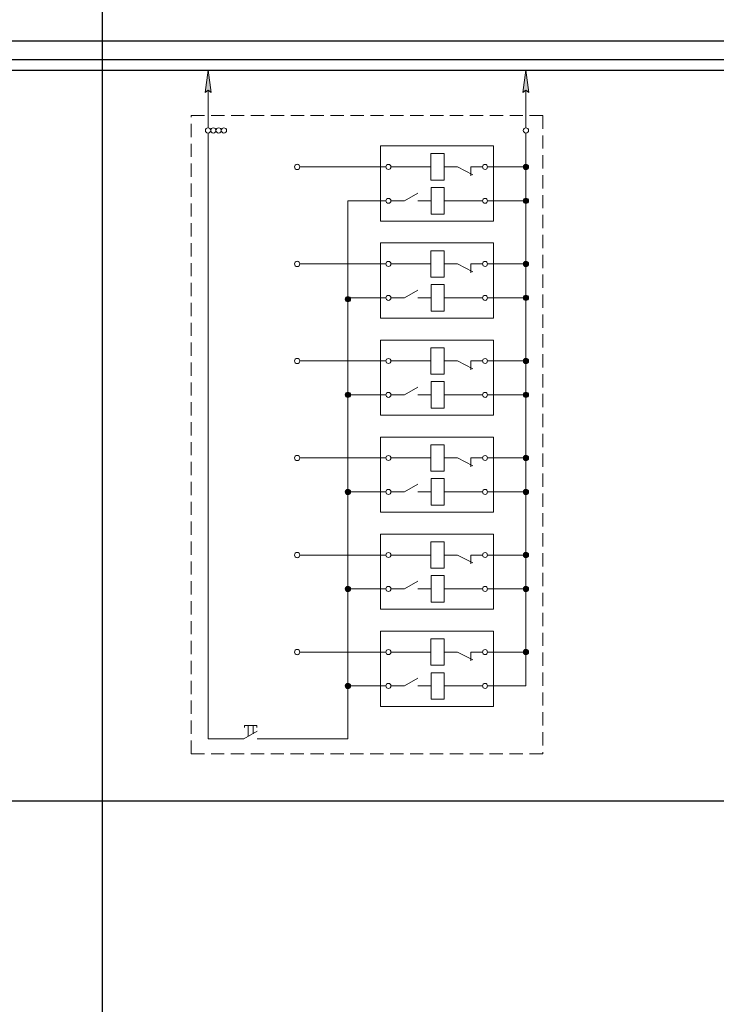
# Model space of a CAD drawing. Header units: millimetres. Extents: x 0 to 1680, y 0 to 297.
# Tile 5 of 11: x 417 to 627, y 0 to 297. Entities that reach past the tile are written whole.
import ezdxf

# ---------------------------------------------------------------- set-up
doc = ezdxf.new("R2010")
doc.units = ezdxf.units.MM
for name, pattern in [('K5LT32769', [0]), ('K5LT_DASHED', [6, 4, -2]), ('K5LT_THIN', [0]), ('K5LT_THIN_INCLUDED_TO_HATCHING', [0])]:
    doc.linetypes.add(name, pattern=pattern)
doc.layers.add('Блок', color=7, linetype='Continuous')

# ---------------------------------------------------------------- blocks, each defined once
blk = doc.blocks.new('U21')
at = {"linetype": 'K5LT_THIN', "lineweight": 18}
for p, q in [((559.87, 258.92), (525.78, 258.92)), ((525.78, 258.92), (525.78, 236.21)), ((559.87, 236.21), (559.87, 258.92)), ((525.78, 236.21), (559.87, 236.21))]:
    blk.add_line(p, q, dxfattribs=at)
blk = doc.blocks.new('U22')
at = {"linetype": 'K5LT_THIN', "lineweight": 18}
for p, q in [((559.87, 229.65), (525.78, 229.65)), ((525.78, 229.65), (525.78, 206.95)), ((559.87, 206.95), (559.87, 229.65)), ((525.78, 206.95), (559.87, 206.95))]:
    blk.add_line(p, q, dxfattribs=at)
blk = doc.blocks.new('U23')
at = {"linetype": 'K5LT_THIN', "lineweight": 18}
for p, q in [((559.87, 200.38), (525.78, 200.38)), ((525.78, 200.38), (525.78, 177.68)), ((559.87, 177.68), (559.87, 200.38)), ((525.78, 177.68), (559.87, 177.68))]:
    blk.add_line(p, q, dxfattribs=at)
blk = doc.blocks.new('U24')
at = {"linetype": 'K5LT_THIN', "lineweight": 18}
for p, q in [((559.87, 171.12), (525.78, 171.12)), ((525.78, 171.12), (525.78, 148.42)), ((559.87, 148.42), (559.87, 171.12)), ((525.78, 148.42), (559.87, 148.42))]:
    blk.add_line(p, q, dxfattribs=at)
blk = doc.blocks.new('U25')
at = {"linetype": 'K5LT_THIN', "lineweight": 18}
for p, q in [((559.87, 141.85), (525.78, 141.85)), ((525.78, 141.85), (525.78, 119.15)), ((559.87, 119.15), (559.87, 141.85)), ((525.78, 119.15), (559.87, 119.15))]:
    blk.add_line(p, q, dxfattribs=at)
blk = doc.blocks.new('U26')
at = {"linetype": 'K5LT_THIN', "lineweight": 18}
for p, q in [((559.87, 112.59), (525.78, 112.59)), ((525.78, 112.59), (525.78, 89.88)), ((559.87, 89.88), (559.87, 112.59)), ((525.78, 89.88), (559.87, 89.88))]:
    blk.add_line(p, q, dxfattribs=at)
blk = doc.blocks.new('U27')
at = {"linetype": 'K5LT_DASHED', "lineweight": 18}
for p, q in [((468.76, 268.1), (574.72, 268.1)), ((468.76, 75.6), (468.76, 268.1)), ((574.72, 268.1), (574.72, 75.6)), ((574.72, 75.6), (468.76, 75.6))]:
    blk.add_line(p, q, dxfattribs=at)
blk = doc.blocks.new('U98')
at = {"linetype": 'K5LT_THIN', "lineweight": 18}
for start, end in [(0, 180), (180, 0)]:
    blk.add_arc((500.69, 252.59), 0.8, start, end, dxfattribs=at)
blk = doc.blocks.new('U99')
blk.add_hatch(color=256).paths.add_polyline_path([(570.46, 252.59), (570.22, 253.15), (569.66, 253.39), (569.09, 253.15), (568.86, 252.59), (569.09, 252.02), (569.66, 251.79), (570.22, 252.02)])
at = {"linetype": 'K5LT_THIN_INCLUDED_TO_HATCHING', "lineweight": 18}
for start, end in [(0, 180), (180, 0)]:
    blk.add_arc((569.66, 252.59), 0.8, start, end, dxfattribs=at)
blk = doc.blocks.new('U100')
blk.add_hatch(color=256).paths.add_polyline_path([(570.46, 242.36), (570.22, 242.93), (569.66, 243.16), (569.09, 242.93), (568.86, 242.36), (569.09, 241.8), (569.66, 241.56), (570.22, 241.8)])
at = {"linetype": 'K5LT_THIN_INCLUDED_TO_HATCHING', "lineweight": 18}
for start, end in [(0, 180), (180, 0)]:
    blk.add_arc((569.66, 242.36), 0.8, start, end, dxfattribs=at)
blk = doc.blocks.new('U101')
at = {"linetype": 'K5LT_THIN', "lineweight": 18}
for p, q in [((484.79, 84.15), (488.52, 84.15)), ((484.79, 83.48), (484.79, 84.15)), ((485.92, 84.15), (485.92, 80.77)), ((487.39, 84.15), (487.39, 81.62)), ((488.52, 83.48), (488.52, 84.15)), ((488.66, 82.36), (484.66, 80.03)), ((484.66, 80.03), (481.32, 80.03)), ((488.66, 80.03), (491.99, 80.03))]:
    blk.add_line(p, q, dxfattribs=at)
blk = doc.blocks.new('U262')
blk.add_hatch(color=256).paths.add_polyline_path([(474.72, 275.06), (473.82, 281.74), (472.91, 275.07), (473.82, 275.72)])
at = {"linetype": 'K5LT_THIN', "lineweight": 18}
for p, q in [((473.82, 281.74), (472.91, 275.07)), ((474.72, 275.06), (473.82, 281.74)), ((472.91, 275.07), (473.82, 275.72)), ((473.82, 275.72), (474.72, 275.06)), ((473.82, 275.72), (473.82, 269.05))]:
    blk.add_line(p, q, dxfattribs=at)
blk = doc.blocks.new('U263')
blk.add_hatch(color=256).paths.add_polyline_path([(570.56, 275.06), (569.66, 281.74), (568.74, 275.07), (569.66, 275.72)])
at = {"linetype": 'K5LT_THIN', "lineweight": 18}
for p, q in [((569.66, 281.74), (568.74, 275.07)), ((570.56, 275.06), (569.66, 281.74)), ((568.74, 275.07), (569.66, 275.72)), ((569.66, 275.72), (570.56, 275.06)), ((569.66, 275.72), (569.66, 269.05))]:
    blk.add_line(p, q, dxfattribs=at)
blk = doc.blocks.new('U501')
at = {"linetype": 'K5LT32769', "lineweight": 18}
for p, q in [((541.03, 248.59), (541.03, 256.59)), ((541.03, 256.59), (545.03, 256.59)), ((545.03, 256.59), (545.03, 248.59)), ((541.03, 252.59), (537.03, 252.59)), ((545.03, 252.59), (549.03, 252.59)), ((545.03, 248.59), (541.03, 248.59))]:
    blk.add_line(p, q, dxfattribs=at)
blk = doc.blocks.new('U502')
at = {"linetype": 'K5LT32769', "lineweight": 18}
for p, q in [((541.05, 238.36), (541.05, 246.36)), ((541.05, 246.36), (545.05, 246.36)), ((545.05, 246.36), (545.05, 238.36)), ((541.05, 242.36), (537.05, 242.36)), ((545.05, 242.36), (549.05, 242.36)), ((545.05, 238.36), (541.05, 238.36))]:
    blk.add_line(p, q, dxfattribs=at)
blk = doc.blocks.new('U503')
at = {"linetype": 'K5LT_THIN', "lineweight": 18}
for start, end in [(0, 180), (180, 0)]:
    blk.add_arc((500.69, 223.32), 0.8, start, end, dxfattribs=at)
blk = doc.blocks.new('U504')
at = {"linetype": 'K5LT32769', "lineweight": 18}
for p, q in [((541.03, 219.32), (541.03, 227.32)), ((541.03, 227.32), (545.03, 227.32)), ((545.03, 227.32), (545.03, 219.32)), ((541.03, 223.32), (537.03, 223.32)), ((545.03, 223.32), (549.03, 223.32)), ((545.03, 219.32), (541.03, 219.32))]:
    blk.add_line(p, q, dxfattribs=at)
blk = doc.blocks.new('U505')
at = {"linetype": 'K5LT32769', "lineweight": 18}
for p, q in [((541.05, 209.09), (541.05, 217.09)), ((541.05, 217.09), (545.05, 217.09)), ((545.05, 217.09), (545.05, 209.09)), ((541.05, 213.09), (537.05, 213.09)), ((545.05, 213.09), (549.05, 213.09)), ((545.05, 209.09), (541.05, 209.09))]:
    blk.add_line(p, q, dxfattribs=at)
blk = doc.blocks.new('U506')
blk.add_hatch(color=256).paths.add_polyline_path([(570.46, 223.32), (570.22, 223.88), (569.66, 224.12), (569.09, 223.88), (568.86, 223.32), (569.09, 222.75), (569.66, 222.52), (570.22, 222.75)])
at = {"linetype": 'K5LT_THIN_INCLUDED_TO_HATCHING', "lineweight": 18}
for start, end in [(0, 180), (180, 0)]:
    blk.add_arc((569.66, 223.32), 0.8, start, end, dxfattribs=at)
blk = doc.blocks.new('U507')
blk.add_hatch(color=256).paths.add_polyline_path([(570.46, 213.09), (570.22, 213.66), (569.66, 213.89), (569.09, 213.66), (568.86, 213.09), (569.09, 212.53), (569.66, 212.29), (570.22, 212.53)])
at = {"linetype": 'K5LT_THIN_INCLUDED_TO_HATCHING', "lineweight": 18}
for start, end in [(0, 180), (180, 0)]:
    blk.add_arc((569.66, 213.09), 0.8, start, end, dxfattribs=at)
blk = doc.blocks.new('U508')
at = {"linetype": 'K5LT_THIN', "lineweight": 18}
for start, end in [(0, 180), (180, 0)]:
    blk.add_arc((500.69, 194.05), 0.8, start, end, dxfattribs=at)
blk = doc.blocks.new('U509')
at = {"linetype": 'K5LT32769', "lineweight": 18}
for p, q in [((541.03, 190.05), (541.03, 198.05)), ((541.03, 198.05), (545.03, 198.05)), ((545.03, 198.05), (545.03, 190.05)), ((541.03, 194.05), (537.03, 194.05)), ((545.03, 194.05), (549.03, 194.05)), ((545.03, 190.05), (541.03, 190.05))]:
    blk.add_line(p, q, dxfattribs=at)
blk = doc.blocks.new('U510')
at = {"linetype": 'K5LT32769', "lineweight": 18}
for p, q in [((541.05, 179.83), (541.05, 187.83)), ((541.05, 187.83), (545.05, 187.83)), ((545.05, 187.83), (545.05, 179.83)), ((541.05, 183.83), (537.05, 183.83)), ((545.05, 183.83), (549.05, 183.83)), ((545.05, 179.83), (541.05, 179.83))]:
    blk.add_line(p, q, dxfattribs=at)
blk = doc.blocks.new('U511')
blk.add_hatch(color=256).paths.add_polyline_path([(570.46, 194.05), (570.22, 194.62), (569.66, 194.85), (569.09, 194.62), (568.86, 194.05), (569.09, 193.49), (569.66, 193.25), (570.22, 193.49)])
at = {"linetype": 'K5LT_THIN_INCLUDED_TO_HATCHING', "lineweight": 18}
for start, end in [(0, 180), (180, 0)]:
    blk.add_arc((569.66, 194.05), 0.8, start, end, dxfattribs=at)
blk = doc.blocks.new('U512')
blk.add_hatch(color=256).paths.add_polyline_path([(570.46, 183.83), (570.22, 184.39), (569.66, 184.63), (569.09, 184.39), (568.86, 183.83), (569.09, 183.26), (569.66, 183.03), (570.22, 183.26)])
at = {"linetype": 'K5LT_THIN_INCLUDED_TO_HATCHING', "lineweight": 18}
for start, end in [(0, 180), (180, 0)]:
    blk.add_arc((569.66, 183.83), 0.8, start, end, dxfattribs=at)
blk = doc.blocks.new('U513')
at = {"linetype": 'K5LT_THIN', "lineweight": 18}
for start, end in [(0, 180), (180, 0)]:
    blk.add_arc((500.69, 164.79), 0.8, start, end, dxfattribs=at)
blk = doc.blocks.new('U514')
at = {"linetype": 'K5LT32769', "lineweight": 18}
for p, q in [((541.03, 160.79), (541.03, 168.79)), ((541.03, 168.79), (545.03, 168.79)), ((545.03, 168.79), (545.03, 160.79)), ((541.03, 164.79), (537.03, 164.79)), ((545.03, 164.79), (549.03, 164.79)), ((545.03, 160.79), (541.03, 160.79))]:
    blk.add_line(p, q, dxfattribs=at)
blk = doc.blocks.new('U515')
at = {"linetype": 'K5LT32769', "lineweight": 18}
for p, q in [((541.05, 150.56), (541.05, 158.56)), ((541.05, 158.56), (545.05, 158.56)), ((545.05, 158.56), (545.05, 150.56)), ((541.05, 154.56), (537.05, 154.56)), ((545.05, 154.56), (549.05, 154.56)), ((545.05, 150.56), (541.05, 150.56))]:
    blk.add_line(p, q, dxfattribs=at)
blk = doc.blocks.new('U516')
blk.add_hatch(color=256).paths.add_polyline_path([(570.46, 164.79), (570.22, 165.35), (569.66, 165.59), (569.09, 165.35), (568.86, 164.79), (569.09, 164.22), (569.66, 163.99), (570.22, 164.22)])
at = {"linetype": 'K5LT_THIN_INCLUDED_TO_HATCHING', "lineweight": 18}
for start, end in [(0, 180), (180, 0)]:
    blk.add_arc((569.66, 164.79), 0.8, start, end, dxfattribs=at)
blk = doc.blocks.new('U517')
blk.add_hatch(color=256).paths.add_polyline_path([(570.46, 154.56), (570.22, 155.13), (569.66, 155.36), (569.09, 155.13), (568.86, 154.56), (569.09, 154), (569.66, 153.76), (570.22, 154)])
at = {"linetype": 'K5LT_THIN_INCLUDED_TO_HATCHING', "lineweight": 18}
for start, end in [(0, 180), (180, 0)]:
    blk.add_arc((569.66, 154.56), 0.8, start, end, dxfattribs=at)
blk = doc.blocks.new('U518')
at = {"linetype": 'K5LT_THIN', "lineweight": 18}
for start, end in [(0, 180), (180, 0)]:
    blk.add_arc((500.69, 135.52), 0.8, start, end, dxfattribs=at)
blk = doc.blocks.new('U519')
at = {"linetype": 'K5LT32769', "lineweight": 18}
for p, q in [((541.03, 131.52), (541.03, 139.52)), ((541.03, 139.52), (545.03, 139.52)), ((545.03, 139.52), (545.03, 131.52)), ((541.03, 135.52), (537.03, 135.52)), ((545.03, 135.52), (549.03, 135.52)), ((545.03, 131.52), (541.03, 131.52))]:
    blk.add_line(p, q, dxfattribs=at)
blk = doc.blocks.new('U520')
at = {"linetype": 'K5LT32769', "lineweight": 18}
for p, q in [((541.05, 121.3), (541.05, 129.3)), ((541.05, 129.3), (545.05, 129.3)), ((545.05, 129.3), (545.05, 121.3)), ((541.05, 125.3), (537.05, 125.3)), ((545.05, 125.3), (549.05, 125.3)), ((545.05, 121.3), (541.05, 121.3))]:
    blk.add_line(p, q, dxfattribs=at)
blk = doc.blocks.new('U521')
blk.add_hatch(color=256).paths.add_polyline_path([(570.46, 135.52), (570.22, 136.09), (569.66, 136.32), (569.09, 136.09), (568.86, 135.52), (569.09, 134.95), (569.66, 134.72), (570.22, 134.95)])
at = {"linetype": 'K5LT_THIN_INCLUDED_TO_HATCHING', "lineweight": 18}
for start, end in [(0, 180), (180, 0)]:
    blk.add_arc((569.66, 135.52), 0.8, start, end, dxfattribs=at)
blk = doc.blocks.new('U522')
blk.add_hatch(color=256).paths.add_polyline_path([(570.46, 125.3), (570.22, 125.86), (569.66, 126.1), (569.09, 125.86), (568.86, 125.3), (569.09, 124.73), (569.66, 124.5), (570.22, 124.73)])
at = {"linetype": 'K5LT_THIN_INCLUDED_TO_HATCHING', "lineweight": 18}
for start, end in [(0, 180), (180, 0)]:
    blk.add_arc((569.66, 125.3), 0.8, start, end, dxfattribs=at)
blk = doc.blocks.new('U523')
at = {"linetype": 'K5LT_THIN', "lineweight": 18}
for start, end in [(0, 180), (180, 0)]:
    blk.add_arc((500.69, 106.25), 0.8, start, end, dxfattribs=at)
blk = doc.blocks.new('U524')
at = {"linetype": 'K5LT32769', "lineweight": 18}
for p, q in [((541.03, 102.25), (541.03, 110.25)), ((541.03, 110.25), (545.03, 110.25)), ((545.03, 110.25), (545.03, 102.25)), ((541.03, 106.25), (537.03, 106.25)), ((545.03, 106.25), (549.03, 106.25)), ((545.03, 102.25), (541.03, 102.25))]:
    blk.add_line(p, q, dxfattribs=at)
blk = doc.blocks.new('U525')
at = {"linetype": 'K5LT32769', "lineweight": 18}
for p, q in [((541.05, 92.03), (541.05, 100.03)), ((541.05, 100.03), (545.05, 100.03)), ((545.05, 100.03), (545.05, 92.03)), ((541.05, 96.03), (537.05, 96.03)), ((545.05, 96.03), (549.05, 96.03)), ((545.05, 92.03), (541.05, 92.03))]:
    blk.add_line(p, q, dxfattribs=at)
blk = doc.blocks.new('U526')
blk.add_hatch(color=256).paths.add_polyline_path([(570.46, 106.25), (570.22, 106.82), (569.66, 107.05), (569.09, 106.82), (568.86, 106.25), (569.09, 105.69), (569.66, 105.45), (570.22, 105.69)])
at = {"linetype": 'K5LT_THIN_INCLUDED_TO_HATCHING', "lineweight": 18}
for start, end in [(0, 180), (180, 0)]:
    blk.add_arc((569.66, 106.25), 0.8, start, end, dxfattribs=at)
blk = doc.blocks.new('U527')
blk.add_hatch(color=256).paths.add_polyline_path([(516.8, 212.69), (516.56, 213.26), (516, 213.49), (515.43, 213.26), (515.2, 212.69), (515.43, 212.12), (516, 211.89), (516.56, 212.12)])
at = {"linetype": 'K5LT_THIN_INCLUDED_TO_HATCHING', "lineweight": 18}
for start, end in [(0, 180), (180, 0)]:
    blk.add_arc((516, 212.69), 0.8, start, end, dxfattribs=at)
blk = doc.blocks.new('U528')
blk.add_hatch(color=256).paths.add_polyline_path([(516.79, 183.83), (516.56, 184.39), (515.99, 184.63), (515.42, 184.39), (515.19, 183.83), (515.42, 183.26), (515.99, 183.03), (516.56, 183.26)])
at = {"linetype": 'K5LT_THIN_INCLUDED_TO_HATCHING', "lineweight": 18}
for start, end in [(0, 180), (180, 0)]:
    blk.add_arc((515.99, 183.83), 0.8, start, end, dxfattribs=at)
blk = doc.blocks.new('U529')
blk.add_hatch(color=256).paths.add_polyline_path([(516.79, 154.56), (516.56, 155.13), (515.99, 155.36), (515.42, 155.13), (515.19, 154.56), (515.42, 154), (515.99, 153.76), (516.56, 154)])
at = {"linetype": 'K5LT_THIN_INCLUDED_TO_HATCHING', "lineweight": 18}
for start, end in [(0, 180), (180, 0)]:
    blk.add_arc((515.99, 154.56), 0.8, start, end, dxfattribs=at)
blk = doc.blocks.new('U530')
blk.add_hatch(color=256).paths.add_polyline_path([(516.79, 125.3), (516.56, 125.86), (515.99, 126.1), (515.42, 125.86), (515.19, 125.3), (515.42, 124.73), (515.99, 124.5), (516.56, 124.73)])
at = {"linetype": 'K5LT_THIN_INCLUDED_TO_HATCHING', "lineweight": 18}
for start, end in [(0, 180), (180, 0)]:
    blk.add_arc((515.99, 125.3), 0.8, start, end, dxfattribs=at)
blk = doc.blocks.new('U531')
blk.add_hatch(color=256).paths.add_polyline_path([(516.79, 96.03), (516.56, 96.59), (515.99, 96.83), (515.42, 96.59), (515.19, 96.03), (515.42, 95.46), (515.99, 95.23), (516.56, 95.46)])
at = {"linetype": 'K5LT_THIN_INCLUDED_TO_HATCHING', "lineweight": 18}
for start, end in [(0, 180), (180, 0)]:
    blk.add_arc((515.99, 96.03), 0.8, start, end, dxfattribs=at)
blk = doc.blocks.new('U532')
at = {"linetype": 'K5LT_THIN', "lineweight": 18}
for start, end in [(0, 180), (180, 0)]:
    blk.add_arc((473.82, 263.59), 0.8, start, end, dxfattribs=at)
blk = doc.blocks.new('U533')
at = {"linetype": 'K5LT_THIN', "lineweight": 18}
for start, end in [(0, 180), (180, 0)]:
    blk.add_arc((569.66, 263.59), 0.8, start, end, dxfattribs=at)
blk = doc.blocks.new('U534')
at = {"linetype": 'K5LT_THIN', "lineweight": 18}
for start, end in [(0, 180), (180, 0)]:
    blk.add_arc((475.42, 263.59), 0.8, start, end, dxfattribs=at)
blk = doc.blocks.new('U535')
at = {"linetype": 'K5LT_THIN', "lineweight": 18}
for start, end in [(0, 180), (180, 0)]:
    blk.add_arc((477.02, 263.59), 0.8, start, end, dxfattribs=at)
blk = doc.blocks.new('U536')
at = {"linetype": 'K5LT_THIN', "lineweight": 18}
for start, end in [(0, 180), (180, 0)]:
    blk.add_arc((478.62, 263.59), 0.8, start, end, dxfattribs=at)

msp = doc.modelspace()

# ---------------------------------------------------------------- linework, layer by layer
at = {"linetype": 'K5LT_THIN', "lineweight": 18}
for p, q in [((473.82, 269.05), (473.82, 264.39)), ((569.66, 269.05), (569.66, 264.39)), ((473.82, 262.79), (473.82, 80.03)), ((569.66, 262.79), (569.66, 96.03)), ((525.78, 252.59), (501.49, 252.59)), ((525.78, 252.59), (527.44, 252.59)), ((528.94, 252.59), (537.03, 252.59)), ((549.03, 252.59), (553.7, 250.25)), ((553.03, 252.59), (553.03, 249.92)), ((553.03, 252.59), (556.58, 252.59)), ((558.08, 252.59), (559.87, 252.59)), ((569.66, 252.59), (559.87, 252.59)), ((537.05, 244.69), (533.05, 242.36)), ((525.78, 242.36), (515.99, 242.36)), ((515.99, 242.36), (515.99, 80.03)), ((527.44, 242.36), (525.78, 242.36)), ((533.05, 242.36), (528.94, 242.36)), ((549.05, 242.36), (556.58, 242.36)), ((559.87, 242.36), (558.08, 242.36)), ((569.66, 242.36), (559.87, 242.36)), ((525.78, 223.32), (501.49, 223.32)), ((525.78, 223.32), (527.44, 223.32)), ((528.94, 223.32), (537.03, 223.32)), ((549.03, 223.32), (553.7, 220.99)), ((553.03, 223.32), (553.03, 220.65)), ((553.03, 223.32), (556.58, 223.32)), ((558.08, 223.32), (559.87, 223.32)), ((569.66, 223.32), (559.87, 223.32)), ((537.05, 215.43), (533.05, 213.09)), ((525.78, 213.09), (515.99, 213.09)), ((527.44, 213.09), (525.78, 213.09)), ((533.05, 213.09), (528.94, 213.09)), ((549.05, 213.09), (556.58, 213.09)), ((559.87, 213.09), (558.08, 213.09)), ((569.66, 213.09), (559.87, 213.09)), ((525.78, 194.05), (501.49, 194.05)), ((525.78, 194.05), (527.44, 194.05)), ((528.94, 194.05), (537.03, 194.05)), ((549.03, 194.05), (553.7, 191.72)), ((553.03, 194.05), (553.03, 191.39)), ((553.03, 194.05), (556.58, 194.05)), ((558.08, 194.05), (559.87, 194.05)), ((569.66, 194.05), (559.87, 194.05)), ((537.05, 186.16), (533.05, 183.83)), ((525.78, 183.83), (515.99, 183.83)), ((527.44, 183.83), (525.78, 183.83)), ((533.05, 183.83), (528.94, 183.83)), ((549.05, 183.83), (556.58, 183.83)), ((559.87, 183.83), (558.08, 183.83)), ((569.66, 183.83), (559.87, 183.83)), ((525.78, 164.79), (501.49, 164.79)), ((525.78, 164.79), (527.44, 164.79)), ((528.94, 164.79), (537.03, 164.79)), ((549.03, 164.79), (553.7, 162.45)), ((553.03, 164.79), (553.03, 162.12)), ((553.03, 164.79), (556.58, 164.79)), ((558.08, 164.79), (559.87, 164.79)), ((569.66, 164.79), (559.87, 164.79)), ((525.78, 154.56), (515.99, 154.56)), ((527.44, 154.56), (525.78, 154.56)), ((533.05, 154.56), (528.94, 154.56)), ((537.05, 156.89), (533.05, 154.56)), ((549.05, 154.56), (556.58, 154.56)), ((559.87, 154.56), (558.08, 154.56)), ((569.66, 154.56), (559.87, 154.56)), ((525.78, 135.52), (501.49, 135.52)), ((525.78, 135.52), (527.44, 135.52)), ((528.94, 135.52), (537.03, 135.52)), ((549.03, 135.52), (553.7, 133.19)), ((553.03, 135.52), (553.03, 132.85)), ((553.03, 135.52), (556.58, 135.52)), ((558.08, 135.52), (559.87, 135.52)), ((569.66, 135.52), (559.87, 135.52)), ((525.78, 125.3), (515.99, 125.3)), ((527.44, 125.3), (525.78, 125.3)), ((533.05, 125.3), (528.94, 125.3)), ((537.05, 127.63), (533.05, 125.3)), ((549.05, 125.3), (556.58, 125.3)), ((559.87, 125.3), (558.08, 125.3)), ((569.66, 125.3), (559.87, 125.3)), ((525.78, 106.25), (501.49, 106.25)), ((525.78, 106.25), (527.44, 106.25)), ((528.94, 106.25), (537.03, 106.25)), ((549.03, 106.25), (553.7, 103.92)), ((553.03, 106.25), (553.03, 103.59)), ((553.03, 106.25), (556.58, 106.25)), ((558.08, 106.25), (559.87, 106.25)), ((569.66, 106.25), (559.87, 106.25)), ((537.05, 98.36), (533.05, 96.03)), ((525.78, 96.03), (515.99, 96.03)), ((527.44, 96.03), (525.78, 96.03)), ((533.05, 96.03), (528.94, 96.03)), ((549.05, 96.03), (556.58, 96.03)), ((559.87, 96.03), (558.08, 96.03)), ((569.66, 96.03), (559.87, 96.03)), ((481.32, 80.03), (473.82, 80.03)), ((515.99, 80.03), (491.99, 80.03))]:
    msp.add_line(p, q, dxfattribs=at)
for centre in [(528.19, 252.59), (557.33, 252.59), (528.19, 242.36), (557.33, 242.36), (528.19, 223.32), (557.33, 223.32), (528.19, 213.09), (557.33, 213.09), (528.19, 194.05), (557.33, 194.05), (528.19, 183.83), (557.33, 183.83), (528.19, 164.79), (557.33, 164.79), (528.19, 154.56), (557.33, 154.56), (528.19, 135.52), (557.33, 135.52), (528.19, 125.3), (557.33, 125.3), (528.19, 106.25), (557.33, 106.25), (528.19, 96.03), (557.33, 96.03)]:
    msp.add_circle(centre, 0.75, dxfattribs=at)
at = {"layer": 'Блок'}
for p, direction in [((442, 291.33), (0, 1)), ((830, 290.67), (1, 0)), ((830, 290.67), (1, 0)), ((-269.18, 284.95), (1, 0)), ((-269.18, 284.95), (1, 0)), ((3576.17, 281.74), (1, 0)), ((1070, 61.33), (1, 0))]:
    msp.add_xline(p, direction, dxfattribs=at)

# ---------------------------------------------------------------- block references
for name in ['U262', 'U263', 'U27', 'U532', 'U534', 'U535', 'U536', 'U533', 'U21', 'U501', 'U98', 'U99', 'U502', 'U100', 'U22', 'U504', 'U503', 'U506', 'U505', 'U507', 'U527', 'U23', 'U509', 'U508', 'U511', 'U510', 'U528', 'U512', 'U24', 'U514', 'U513', 'U516', 'U515', 'U529', 'U517', 'U25', 'U519', 'U518', 'U521', 'U520', 'U530', 'U522', 'U26', 'U524', 'U523', 'U526', 'U525', 'U531', 'U101']:
    msp.add_blockref(name, (0, 0))

doc.saveas('drawing.dxf')
